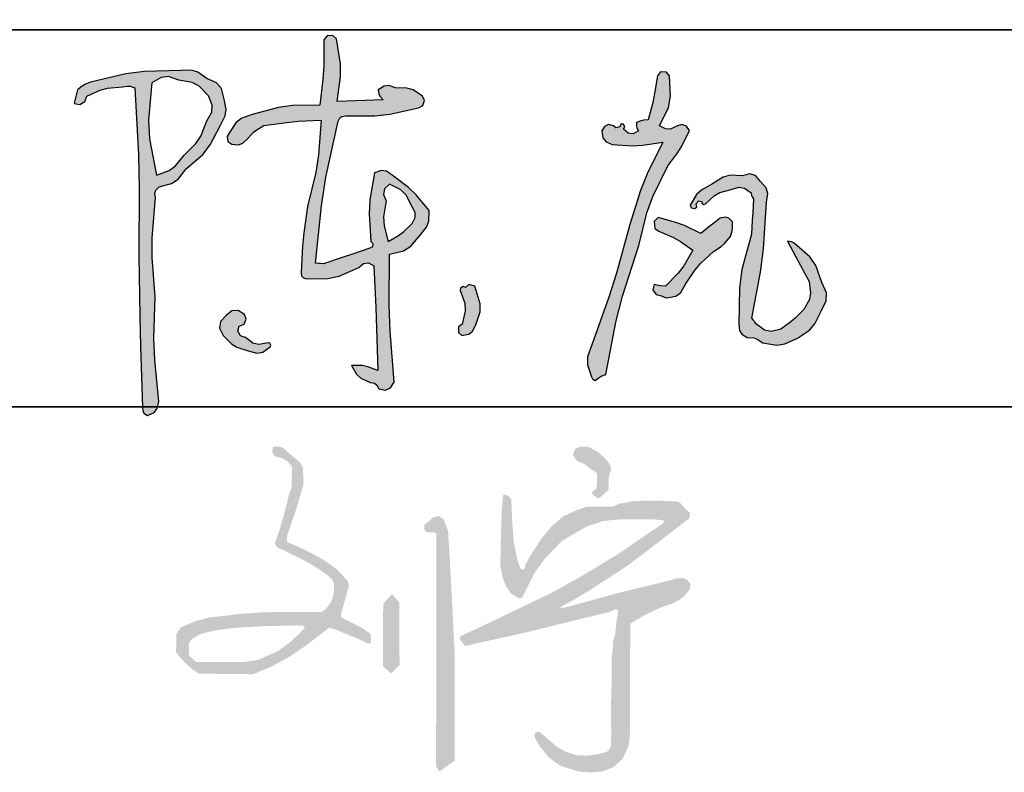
# Model space of a CAD drawing. Header units: millimetres. Extents: x 708158 to 1984082, y -168213 to -53.
# Tile 52 of 220: x 829608 to 831958, y -89222 to -87426. Entities that reach past the tile are written whole.
import ezdxf

# ---------------------------------------------------------------- set-up
doc = ezdxf.new("R2010")
doc.units = ezdxf.units.MM
doc.header["$LTSCALE"] = 1000
doc.layers.get('0').update_dxf_attribs({"color": 8})
doc.layers.add('A-ANNO-TEXT', color=7, linetype='Continuous')
doc.layers.add('COLU_DE', color=7, linetype='Continuous')
doc.layers.add('图框', color=4, linetype='Continuous', lineweight=35)

# ---------------------------------------------------------------- blocks, each defined once
blk = doc.blocks.new('陈岚')
h = blk.add_hatch(color=256)
h.paths.add_polyline_path([(-3.976, 1.115), (-3.926, 1.233), (-3.919, 1.31), (-3.948, 1.435), (-3.991, 1.559), (-4.054, 1.625), (-4.177, 1.671), (-4.289, 1.741), (-4.366, 1.759), (-4.497, 1.747), (-4.936, 1.709), (-5.158, 1.666), (-5.58, 1.539), (-5.645, 1.504), (-5.677, 1.483), (-5.733, 1.435), (-5.745, 1.368), (-5.75, 1.335), (-5.761, 1.268), (-5.692, 1.257), (-5.632, 1.297), (-5.615, 1.365), (-5.457, 1.448), (-5.368, 1.477), (-5.191, 1.504), (-5.132, 1.517), (-5.098, 1.517), (-5.039, 1.504), (-4.944, 0.696), (-4.909, 0.289), (-4.865, -0.524), (-4.806, -1.258), (-4.774, -1.625), (-4.705, -2.358), (-4.696, -2.405), (-4.677, -2.431), (-4.636, -2.455), (-4.56, -2.411), (-4.525, -2.361), (-4.511, -2.274), (-4.592, -1.773), (-4.617, -1.518), (-4.636, -1.01), (-4.7, -0.536), (-4.714, -0.294), (-4.705, 0.185), (-4.718, 0.24), (-4.708, 0.281), (-4.67, 0.324), (-4.522, 0.374), (-4.447, 0.431), (-4.358, 0.56), (-4.165, 0.748), (-4.083, 0.868)])
h.paths.add_polyline_path([(-4.848, 1.127), (-4.837, 1.574), (-4.728, 1.649), (-4.639, 1.664), (-4.511, 1.629), (-4.35, 1.61), (-4.263, 1.571), (-4.143, 1.463), (-4.09, 1.352), (-4.09, 1.267), (-4.143, 1.157), (-4.205, 0.968), (-4.259, 0.874), (-4.393, 0.726), (-4.486, 0.589), (-4.56, 0.528), (-4.712, 0.462), (-4.822, 0.896)], flags=16)
h.paths.add_polyline_path([(-2.535, 1.294), (-2.511, 1.314), (-2.469, 1.324), (-2.114, 1.348), (-1.935, 1.379), (-1.593, 1.477), (-1.541, 1.508), (-1.524, 1.569), (-1.552, 1.622), (-1.671, 1.689), (-1.749, 1.707), (-1.885, 1.699), (-1.966, 1.724), (-2.025, 1.714), (-2.093, 1.664), (-2.081, 1.611), (-2.065, 1.583), (-2.024, 1.546), (-2.246, 1.523), (-2.357, 1.512), (-2.58, 1.49), (-2.557, 1.793), (-2.569, 1.951), (-2.635, 2.248), (-2.684, 2.285), (-2.751, 2.276), (-2.788, 2.227), (-2.769, 1.911), (-2.769, 1.751), (-2.788, 1.435), (-3.119, 1.408), (-3.286, 1.373), (-3.601, 1.268), (-3.728, 1.211), (-3.79, 1.154), (-3.858, 1.032), (-3.885, 0.982), (-3.871, 0.924), (-3.823, 0.893), (-3.741, 0.891), (-3.689, 0.914), (-3.635, 0.976), (-3.571, 1.054), (-3.532, 1.088), (-3.448, 1.143), (-3.175, 1.2), (-3.037, 1.223), (-2.76, 1.254), (-2.766, 0.83), (-2.786, 0.617), (-2.858, 0.199), (-2.884, -0.123), (-2.889, -0.285), (-2.885, -0.607), (-2.879, -0.646), (-2.855, -0.67), (-2.816, -0.677), (-2.557, -0.658), (-2.422, -0.62), (-2.191, -0.503), (-2.139, -0.451), (-2.078, -0.439), (-2.01, -0.468), (-1.956, -0.974), (-1.931, -1.226), (-1.885, -1.732), (-2.008, -1.695), (-2.076, -1.686), (-2.205, -1.691), (-2.138, -1.794), (-2.082, -1.84), (-1.968, -1.885), (-1.916, -1.891), (-1.885, -1.91), (-1.857, -1.955), (-1.777, -1.964), (-1.717, -1.934), (-1.677, -1.864), (-1.764, -1.248), (-1.795, -0.937), (-1.83, -0.315), (-1.664, -0.264), (-1.58, -0.204), (-1.475, -0.065), (-1.402, 0.039), (-1.38, 0.113), (-1.385, 0.24), (-1.554, 0.423), (-1.651, 0.505), (-1.857, 0.643), (-1.932, 0.686), (-1.993, 0.69), (-2.073, 0.657), (-2.11, 0.326), (-2.108, 0.154), (-2.066, -0.177), (-2.041, -0.199), (-2.044, -0.242), (-2.073, -0.26), (-2.292, -0.349), (-2.402, -0.393), (-2.621, -0.482), (-2.66, -0.482), (-2.68, -0.482), (-2.719, -0.482), (-2.692, 0.215), (-2.659, 0.565), (-2.552, 1.254)])
h.paths.add_polyline_path([(-1.941, 0.469), (-1.885, 0.532), (-1.743, 0.469), (-1.674, 0.408), (-1.593, 0.275), (-1.552, 0.205), (-1.548, 0.148), (-1.579, 0.073), (-1.677, -0.035), (-1.735, -0.084), (-1.857, -0.163), (-1.919, 0.023), (-1.932, 0.129), (-1.913, 0.324), (-1.95, 0.399)], flags=16)
h.paths.add_polyline_path([(-3.594, -1.302), (-3.537, -1.275), (-3.514, -1.213), (-3.538, -1.156), (-3.618, -1.115), (-3.694, -1.124), (-3.761, -1.184), (-3.823, -1.259), (-3.83, -1.342), (-3.781, -1.427), (-3.674, -1.52), (-3.606, -1.557), (-3.469, -1.594), (-3.363, -1.615), (-3.29, -1.598), (-3.205, -1.531), (-3.196, -1.51), (-3.21, -1.486), (-3.233, -1.482), (-3.342, -1.511), (-3.418, -1.498), (-3.51, -1.434), (-3.571, -1.418), (-3.606, -1.363)], flags=17)
h.paths.add_polyline_path([(-0.696, -0.847), (-0.753, -0.691), (-0.773, -0.641), (-0.846, -0.625), (-0.885, -0.663), (-0.913, -0.652), (-0.946, -0.674), (-0.947, -0.704), (-0.883, -0.854), (-0.872, -0.947), (-0.899, -1.107), (-0.941, -1.144), (-0.937, -1.214), (-0.892, -1.246), (-0.81, -1.223), (-0.766, -1.185), (-0.732, -1.107), (-0.691, -0.946)])
h.paths.add_polyline_path([(1.706, 1.407), (1.664, 1.458), (1.608, 1.473), (1.546, 1.449), (1.473, 1.41), (1.414, 1.408), (1.338, 1.442), (1.432, 1.67), (1.451, 1.808), (1.421, 2.053), (1.383, 2.097), (1.309, 2.094), (1.275, 2.046), (1.254, 1.828), (1.239, 1.72), (1.199, 1.504), (1.141, 1.498), (1.112, 1.489), (1.06, 1.463), (1.06, 1.422), (1.067, 1.4), (1.088, 1.365), (1.028, 1.325), (0.964, 1.328), (0.907, 1.372), (0.92, 1.398), (0.901, 1.433), (0.872, 1.435), (0.859, 1.4), (0.813, 1.386), (0.782, 1.407), (0.721, 1.417), (0.672, 1.393), (0.643, 1.338), (0.663, 1.255), (0.704, 1.209), (0.782, 1.178), (1.028, 1.18), (1.153, 1.194), (1.393, 1.247), (1.226, 0.851), (1.158, 0.644), (1.053, 0.226), (0.931, -0.374), (0.858, -0.672), (0.685, -1.26), (0.643, -1.41), (0.648, -1.504), (0.706, -1.649), (0.722, -1.669), (0.732, -1.678), (0.754, -1.691), (0.799, -1.65), (0.825, -1.633), (0.879, -1.607), (0.96, -0.968), (1.021, -0.649), (1.178, -0.024), (1.253, 0.381), (1.313, 0.582), (1.47, 0.963), (1.58, 1.131), (1.628, 1.222)])
h.paths.add_polyline_path([(2.216, 0.069), (2.283, 0.157), (2.298, 0.228), (2.301, 0.265), (2.296, 0.337), (2.247, 0.376), (2.205, 0.386), (2.144, 0.372), (2.055, 0.292), (2.01, 0.251), (1.921, 0.171), (1.717, 0.254), (1.61, 0.286), (1.393, 0.33), (1.348, 0.281), (1.362, 0.196), (1.421, 0.164), (1.595, 0.099), (1.679, 0.058), (1.838, -0.038), (1.738, -0.234), (1.675, -0.328), (1.532, -0.496), (1.477, -0.494), (1.449, -0.491), (1.393, -0.482), (1.384, -0.547), (1.426, -0.604), (1.491, -0.614), (1.516, -0.623), (1.528, -0.627), (1.553, -0.635), (1.664, -0.607), (1.725, -0.557), (1.775, -0.454), (1.88, -0.274), (1.944, -0.188), (2.088, -0.038), (2.176, 0.029)])
h.paths.add_polyline_path([(2.602, 0.844), (2.54, 0.912), (2.466, 0.93), (2.38, 0.9), (2.23, 0.897), (2.147, 0.869), (2.026, 0.782), (1.898, 0.701), (1.84, 0.638), (1.769, 0.504), (1.783, 0.474), (1.828, 0.466), (1.852, 0.49), (1.841, 0.524), (1.872, 0.563), (1.907, 0.56), (1.911, 0.538), (1.935, 0.523), (1.956, 0.532), (2.054, 0.636), (2.12, 0.679), (2.255, 0.726), (2.346, 0.761), (2.416, 0.753), (2.498, 0.699), (2.505, 0.668), (2.513, 0.653), (2.533, 0.629), (2.533, 0.457), (2.533, 0.371), (2.533, 0.199), (2.446, -0.233), (2.429, -0.459), (2.449, -0.899), (2.463, -0.973), (2.494, -1.015), (2.56, -1.052), (2.641, -1.054), (2.685, -1.066), (2.755, -1.107), (2.924, -1.123), (3.021, -1.103), (3.172, -1.024), (3.309, -0.916), (3.368, -0.838), (3.436, -0.677), (3.488, -0.548), (3.485, -0.453), (3.422, -0.329), (3.336, -0.129), (3.261, -0.032), (3.088, 0.101), (3.049, 0.128), (3.024, 0.137), (2.977, 0.143), (3.094, -0.046), (3.153, -0.14), (3.269, -0.329), (3.295, -0.464), (3.285, -0.546), (3.227, -0.67), (3.13, -0.78), (3.076, -0.832), (2.963, -0.927), (2.848, -0.963), (2.765, -0.951), (2.665, -0.885), (2.639, -0.858), (2.627, -0.844), (2.602, -0.816), (2.672, -0.252), (2.69, 0.033), (2.692, 0.601), (2.702, 0.705), (2.677, 0.772)])
for p, q in [((-2.751, 2.276), (-2.788, 2.227)), ((-2.684, 2.285), (-2.751, 2.276)), ((-2.635, 2.248), (-2.684, 2.285)), ((-2.788, 2.227), (-2.769, 1.911)), ((-2.569, 1.951), (-2.635, 2.248)), ((1.275, 2.046), (1.254, 1.828)), ((1.309, 2.094), (1.275, 2.046)), ((1.383, 2.097), (1.309, 2.094)), ((1.421, 2.053), (1.383, 2.097)), ((1.451, 1.808), (1.421, 2.053)), ((-2.769, 1.911), (-2.769, 1.751)), ((-2.557, 1.793), (-2.569, 1.951)), ((-2.58, 1.49), (-2.557, 1.793)), ((1.254, 1.828), (1.239, 1.72)), ((1.432, 1.67), (1.451, 1.808)), ((-4.936, 1.709), (-5.158, 1.666)), ((-4.497, 1.747), (-4.936, 1.709)), ((-4.366, 1.759), (-4.497, 1.747)), ((-4.289, 1.741), (-4.366, 1.759)), ((-4.177, 1.671), (-4.289, 1.741)), ((-2.769, 1.751), (-2.788, 1.435)), ((-2.025, 1.714), (-2.093, 1.664)), ((-1.966, 1.724), (-2.025, 1.714)), ((-1.885, 1.699), (-1.966, 1.724)), ((-1.749, 1.707), (-1.885, 1.699)), ((-1.671, 1.689), (-1.749, 1.707)), ((-1.552, 1.622), (-1.671, 1.689)), ((1.239, 1.72), (1.199, 1.504)), ((-5.158, 1.666), (-5.58, 1.539)), ((-4.837, 1.574), (-4.848, 1.127)), ((-4.728, 1.649), (-4.837, 1.574)), ((-4.639, 1.664), (-4.728, 1.649)), ((-4.511, 1.629), (-4.639, 1.664)), ((-4.35, 1.61), (-4.511, 1.629)), ((-4.263, 1.571), (-4.35, 1.61)), ((-4.143, 1.463), (-4.263, 1.571)), ((-4.054, 1.625), (-4.177, 1.671)), ((-3.991, 1.559), (-4.054, 1.625)), ((-3.948, 1.435), (-3.991, 1.559)), ((-2.093, 1.664), (-2.081, 1.611)), ((-2.081, 1.611), (-2.065, 1.583)), ((-2.065, 1.583), (-2.024, 1.546)), ((-1.524, 1.569), (-1.552, 1.622)), ((-1.541, 1.508), (-1.524, 1.569)), ((1.338, 1.442), (1.432, 1.67)), ((-5.733, 1.435), (-5.745, 1.368)), ((-5.677, 1.483), (-5.733, 1.435)), ((-5.645, 1.504), (-5.677, 1.483)), ((-5.58, 1.539), (-5.645, 1.504)), ((-5.615, 1.365), (-5.457, 1.448)), ((-5.457, 1.448), (-5.368, 1.477)), ((-5.368, 1.477), (-5.191, 1.504)), ((-5.191, 1.504), (-5.132, 1.517)), ((-5.132, 1.517), (-5.098, 1.517)), ((-5.098, 1.517), (-5.039, 1.504)), ((-5.039, 1.504), (-4.944, 0.696)), ((-4.09, 1.352), (-4.143, 1.463)), ((-3.919, 1.31), (-3.948, 1.435)), ((-2.788, 1.435), (-3.119, 1.408)), ((-2.357, 1.512), (-2.58, 1.49)), ((-2.246, 1.523), (-2.357, 1.512)), ((-2.024, 1.546), (-2.246, 1.523)), ((-1.935, 1.379), (-1.593, 1.477)), ((-1.593, 1.477), (-1.541, 1.508)), ((0.872, 1.435), (0.859, 1.4)), ((0.901, 1.433), (0.872, 1.435)), ((1.112, 1.489), (1.06, 1.463)), ((1.06, 1.463), (1.06, 1.422)), ((1.141, 1.498), (1.112, 1.489)), ((1.199, 1.504), (1.141, 1.498)), ((1.414, 1.408), (1.338, 1.442)), ((1.546, 1.449), (1.473, 1.41)), ((1.608, 1.473), (1.546, 1.449)), ((1.664, 1.458), (1.608, 1.473)), ((1.706, 1.407), (1.664, 1.458)), ((-5.75, 1.335), (-5.761, 1.268)), ((-5.745, 1.368), (-5.75, 1.335)), ((-5.632, 1.297), (-5.615, 1.365)), ((-4.09, 1.267), (-4.09, 1.352)), ((-3.286, 1.373), (-3.601, 1.268)), ((-3.119, 1.408), (-3.286, 1.373)), ((-2.535, 1.294), (-2.511, 1.314)), ((-2.511, 1.314), (-2.469, 1.324)), ((-2.469, 1.324), (-2.114, 1.348)), ((-2.114, 1.348), (-1.935, 1.379)), ((0.672, 1.393), (0.643, 1.338)), ((0.643, 1.338), (0.663, 1.255)), ((0.721, 1.417), (0.672, 1.393)), ((0.782, 1.407), (0.721, 1.417)), ((0.813, 1.386), (0.782, 1.407)), ((0.859, 1.4), (0.813, 1.386)), ((0.92, 1.398), (0.901, 1.433)), ((0.907, 1.372), (0.92, 1.398)), ((0.964, 1.328), (0.907, 1.372)), ((1.028, 1.325), (0.964, 1.328)), ((1.088, 1.365), (1.028, 1.325)), ((1.06, 1.422), (1.067, 1.4)), ((1.067, 1.4), (1.088, 1.365)), ((1.473, 1.41), (1.414, 1.408)), ((1.628, 1.222), (1.706, 1.407)), ((-5.761, 1.268), (-5.692, 1.257)), ((-5.692, 1.257), (-5.632, 1.297)), ((-4.143, 1.157), (-4.09, 1.267)), ((-3.976, 1.115), (-3.926, 1.233)), ((-3.926, 1.233), (-3.919, 1.31)), ((-3.728, 1.211), (-3.79, 1.154)), ((-3.601, 1.268), (-3.728, 1.211)), ((-3.448, 1.143), (-3.175, 1.2)), ((-3.175, 1.2), (-3.037, 1.223)), ((-3.037, 1.223), (-2.76, 1.254)), ((-2.76, 1.254), (-2.766, 0.83)), ((-2.659, 0.565), (-2.552, 1.254)), ((-2.552, 1.254), (-2.535, 1.294)), ((0.663, 1.255), (0.704, 1.209)), ((0.704, 1.209), (0.782, 1.178)), ((1.028, 1.18), (1.153, 1.194)), ((1.153, 1.194), (1.393, 1.247)), ((1.393, 1.247), (1.226, 0.851)), ((1.58, 1.131), (1.628, 1.222)), ((-4.848, 1.127), (-4.822, 0.896)), ((-4.205, 0.968), (-4.143, 1.157)), ((-4.083, 0.868), (-3.976, 1.115)), ((-3.79, 1.154), (-3.858, 1.032)), ((-3.571, 1.054), (-3.532, 1.088)), ((-3.532, 1.088), (-3.448, 1.143)), ((0.782, 1.178), (1.028, 1.18)), ((1.47, 0.963), (1.58, 1.131)), ((-4.259, 0.874), (-4.205, 0.968)), ((-3.858, 1.032), (-3.885, 0.982)), ((-3.885, 0.982), (-3.871, 0.924)), ((-3.689, 0.914), (-3.635, 0.976)), ((-3.635, 0.976), (-3.571, 1.054)), ((1.313, 0.582), (1.47, 0.963)), ((-4.822, 0.896), (-4.712, 0.462)), ((-4.393, 0.726), (-4.259, 0.874)), ((-4.165, 0.748), (-4.083, 0.868)), ((-3.871, 0.924), (-3.823, 0.893)), ((-3.823, 0.893), (-3.741, 0.891)), ((-3.741, 0.891), (-3.689, 0.914)), ((1.226, 0.851), (1.158, 0.644)), ((2.147, 0.869), (2.026, 0.782)), ((2.23, 0.897), (2.147, 0.869)), ((2.38, 0.9), (2.23, 0.897)), ((2.466, 0.93), (2.38, 0.9)), ((2.54, 0.912), (2.466, 0.93)), ((2.602, 0.844), (2.54, 0.912)), ((2.677, 0.772), (2.602, 0.844)), ((-4.486, 0.589), (-4.393, 0.726)), ((-4.358, 0.56), (-4.165, 0.748)), ((-2.766, 0.83), (-2.786, 0.617)), ((2.026, 0.782), (1.898, 0.701)), ((2.12, 0.679), (2.255, 0.726)), ((2.255, 0.726), (2.346, 0.761)), ((2.346, 0.761), (2.416, 0.753)), ((2.416, 0.753), (2.498, 0.699)), ((2.702, 0.705), (2.677, 0.772)), ((-4.944, 0.696), (-4.909, 0.289)), ((-2.786, 0.617), (-2.858, 0.199)), ((-2.073, 0.657), (-2.11, 0.326)), ((-1.993, 0.69), (-2.073, 0.657)), ((-1.932, 0.686), (-1.993, 0.69)), ((-1.857, 0.643), (-1.932, 0.686)), ((-1.651, 0.505), (-1.857, 0.643)), ((1.158, 0.644), (1.053, 0.226)), ((1.84, 0.638), (1.769, 0.504)), ((1.898, 0.701), (1.84, 0.638)), ((1.956, 0.532), (2.054, 0.636)), ((2.054, 0.636), (2.12, 0.679)), ((2.498, 0.699), (2.505, 0.668)), ((2.505, 0.668), (2.513, 0.653)), ((2.513, 0.653), (2.533, 0.629)), ((2.533, 0.629), (2.533, 0.457)), ((2.69, 0.033), (2.692, 0.601)), ((2.692, 0.601), (2.702, 0.705)), ((-4.712, 0.462), (-4.56, 0.528)), ((-4.56, 0.528), (-4.486, 0.589)), ((-4.447, 0.431), (-4.358, 0.56)), ((-2.692, 0.215), (-2.659, 0.565)), ((-1.885, 0.532), (-1.941, 0.469)), ((-1.743, 0.469), (-1.885, 0.532)), ((-1.554, 0.423), (-1.651, 0.505)), ((1.253, 0.381), (1.313, 0.582)), ((1.769, 0.504), (1.783, 0.474)), ((1.828, 0.466), (1.852, 0.49)), ((1.841, 0.524), (1.872, 0.563)), ((1.852, 0.49), (1.841, 0.524)), ((1.872, 0.563), (1.907, 0.56)), ((1.907, 0.56), (1.911, 0.538)), ((1.911, 0.538), (1.935, 0.523)), ((1.935, 0.523), (1.956, 0.532)), ((-4.67, 0.324), (-4.522, 0.374)), ((-4.522, 0.374), (-4.447, 0.431)), ((-1.941, 0.469), (-1.95, 0.399)), ((-1.95, 0.399), (-1.913, 0.324)), ((-1.674, 0.408), (-1.743, 0.469)), ((-1.593, 0.275), (-1.674, 0.408)), ((-1.385, 0.24), (-1.554, 0.423)), ((1.178, -0.024), (1.253, 0.381)), ((1.783, 0.474), (1.828, 0.466)), ((2.144, 0.372), (2.055, 0.292)), ((2.205, 0.386), (2.144, 0.372)), ((2.247, 0.376), (2.205, 0.386)), ((2.296, 0.337), (2.247, 0.376)), ((2.533, 0.457), (2.533, 0.371)), ((2.533, 0.371), (2.533, 0.199)), ((-4.909, 0.289), (-4.865, -0.524)), ((-4.718, 0.24), (-4.708, 0.281)), ((-4.705, 0.185), (-4.718, 0.24)), ((-4.708, 0.281), (-4.67, 0.324)), ((-2.11, 0.326), (-2.108, 0.154)), ((-1.913, 0.324), (-1.932, 0.129)), ((-1.552, 0.205), (-1.593, 0.275)), ((-1.38, 0.113), (-1.385, 0.24)), ((1.393, 0.33), (1.348, 0.281)), ((1.348, 0.281), (1.362, 0.196)), ((1.61, 0.286), (1.393, 0.33)), ((1.717, 0.254), (1.61, 0.286)), ((1.921, 0.171), (1.717, 0.254)), ((2.01, 0.251), (1.921, 0.171)), ((2.055, 0.292), (2.01, 0.251)), ((2.301, 0.265), (2.296, 0.337)), ((2.298, 0.228), (2.301, 0.265)), ((-4.714, -0.294), (-4.705, 0.185)), ((-2.858, 0.199), (-2.884, -0.123)), ((-2.719, -0.482), (-2.692, 0.215)), ((-2.108, 0.154), (-2.066, -0.177)), ((-1.932, 0.129), (-1.919, 0.023)), ((-1.579, 0.073), (-1.548, 0.148)), ((-1.548, 0.148), (-1.552, 0.205)), ((1.053, 0.226), (0.931, -0.374)), ((1.362, 0.196), (1.421, 0.164)), ((1.421, 0.164), (1.595, 0.099)), ((2.216, 0.069), (2.283, 0.157)), ((2.283, 0.157), (2.298, 0.228)), ((2.533, 0.199), (2.446, -0.233)), ((3.024, 0.137), (2.977, 0.143)), ((2.977, 0.143), (3.094, -0.046)), ((3.049, 0.128), (3.024, 0.137)), ((3.088, 0.101), (3.049, 0.128)), ((-1.919, 0.023), (-1.857, -0.163)), ((-1.677, -0.035), (-1.579, 0.073)), ((-1.475, -0.065), (-1.402, 0.039)), ((-1.402, 0.039), (-1.38, 0.113)), ((1.595, 0.099), (1.679, 0.058)), ((1.679, 0.058), (1.838, -0.038)), ((2.088, -0.038), (2.176, 0.029)), ((2.176, 0.029), (2.216, 0.069)), ((2.672, -0.252), (2.69, 0.033)), ((3.261, -0.032), (3.088, 0.101)), ((-1.857, -0.163), (-1.735, -0.084)), ((-1.735, -0.084), (-1.677, -0.035)), ((-1.58, -0.204), (-1.475, -0.065)), ((1.021, -0.649), (1.178, -0.024)), ((1.838, -0.038), (1.738, -0.234)), ((1.944, -0.188), (2.088, -0.038)), ((3.094, -0.046), (3.153, -0.14)), ((3.336, -0.129), (3.261, -0.032)), ((-2.884, -0.123), (-2.889, -0.285)), ((-2.066, -0.177), (-2.041, -0.199)), ((-2.041, -0.199), (-2.044, -0.242)), ((-1.664, -0.264), (-1.58, -0.204)), ((1.738, -0.234), (1.675, -0.328)), ((1.88, -0.274), (1.944, -0.188)), ((2.446, -0.233), (2.429, -0.459)), ((3.153, -0.14), (3.269, -0.329)), ((3.422, -0.329), (3.336, -0.129)), ((-4.7, -0.536), (-4.714, -0.294)), ((-2.889, -0.285), (-2.885, -0.607)), ((-2.292, -0.349), (-2.402, -0.393)), ((-2.073, -0.26), (-2.292, -0.349)), ((-2.044, -0.242), (-2.073, -0.26)), ((-1.83, -0.315), (-1.664, -0.264)), ((-1.795, -0.937), (-1.83, -0.315)), ((1.675, -0.328), (1.532, -0.496)), ((1.775, -0.454), (1.88, -0.274)), ((2.602, -0.816), (2.672, -0.252)), ((3.269, -0.329), (3.295, -0.464)), ((3.485, -0.453), (3.422, -0.329)), ((-2.402, -0.393), (-2.621, -0.482)), ((-2.191, -0.503), (-2.139, -0.451)), ((-2.139, -0.451), (-2.078, -0.439)), ((-2.078, -0.439), (-2.01, -0.468)), ((-2.01, -0.468), (-1.956, -0.974)), ((0.931, -0.374), (0.858, -0.672)), ((1.725, -0.557), (1.775, -0.454)), ((2.429, -0.459), (2.449, -0.899)), ((3.295, -0.464), (3.285, -0.546)), ((3.488, -0.548), (3.485, -0.453)), ((-4.865, -0.524), (-4.806, -1.258)), ((-4.636, -1.01), (-4.7, -0.536)), ((-2.68, -0.482), (-2.719, -0.482)), ((-2.66, -0.482), (-2.68, -0.482)), ((-2.621, -0.482), (-2.66, -0.482)), ((-2.422, -0.62), (-2.191, -0.503)), ((1.393, -0.482), (1.384, -0.547)), ((1.384, -0.547), (1.426, -0.604)), ((1.449, -0.491), (1.393, -0.482)), ((1.477, -0.494), (1.449, -0.491)), ((1.532, -0.496), (1.477, -0.494)), ((1.664, -0.607), (1.725, -0.557)), ((3.285, -0.546), (3.227, -0.67)), ((3.436, -0.677), (3.488, -0.548)), ((-2.885, -0.607), (-2.879, -0.646)), ((-2.879, -0.646), (-2.855, -0.67)), ((-2.855, -0.67), (-2.816, -0.677)), ((-2.816, -0.677), (-2.557, -0.658)), ((-2.557, -0.658), (-2.422, -0.62)), ((-0.946, -0.674), (-0.947, -0.704)), ((-0.947, -0.704), (-0.883, -0.854)), ((-0.913, -0.652), (-0.946, -0.674)), ((-0.885, -0.663), (-0.913, -0.652)), ((-0.846, -0.625), (-0.885, -0.663)), ((-0.773, -0.641), (-0.846, -0.625)), ((-0.753, -0.691), (-0.773, -0.641)), ((-0.696, -0.847), (-0.753, -0.691)), ((0.858, -0.672), (0.685, -1.26)), ((0.96, -0.968), (1.021, -0.649)), ((1.426, -0.604), (1.491, -0.614)), ((1.491, -0.614), (1.516, -0.623)), ((1.516, -0.623), (1.528, -0.627)), ((1.528, -0.627), (1.553, -0.635)), ((1.553, -0.635), (1.664, -0.607)), ((3.227, -0.67), (3.13, -0.78)), ((3.368, -0.838), (3.436, -0.677)), ((2.627, -0.844), (2.602, -0.816)), ((3.076, -0.832), (2.963, -0.927)), ((3.13, -0.78), (3.076, -0.832)), ((-1.764, -1.248), (-1.795, -0.937)), ((-0.872, -0.947), (-0.899, -1.107)), ((-0.883, -0.854), (-0.872, -0.947)), ((-0.732, -1.107), (-0.691, -0.946)), ((-0.691, -0.946), (-0.696, -0.847)), ((2.449, -0.899), (2.463, -0.973)), ((2.639, -0.858), (2.627, -0.844)), ((2.665, -0.885), (2.639, -0.858)), ((2.765, -0.951), (2.665, -0.885)), ((2.848, -0.963), (2.765, -0.951)), ((2.963, -0.927), (2.848, -0.963)), ((3.172, -1.024), (3.309, -0.916)), ((3.309, -0.916), (3.368, -0.838)), ((-4.617, -1.518), (-4.636, -1.01)), ((-1.956, -0.974), (-1.931, -1.226)), ((0.879, -1.607), (0.96, -0.968)), ((2.463, -0.973), (2.494, -1.015)), ((2.494, -1.015), (2.56, -1.052)), ((2.56, -1.052), (2.641, -1.054)), ((2.641, -1.054), (2.685, -1.066)), ((2.685, -1.066), (2.755, -1.107)), ((3.021, -1.103), (3.172, -1.024)), ((-3.761, -1.184), (-3.823, -1.259)), ((-3.694, -1.124), (-3.761, -1.184)), ((-3.618, -1.115), (-3.694, -1.124)), ((-3.538, -1.156), (-3.618, -1.115)), ((-3.514, -1.213), (-3.538, -1.156)), ((-0.899, -1.107), (-0.941, -1.144)), ((-0.941, -1.144), (-0.937, -1.214)), ((-0.81, -1.223), (-0.766, -1.185)), ((-0.766, -1.185), (-0.732, -1.107)), ((2.755, -1.107), (2.924, -1.123)), ((2.924, -1.123), (3.021, -1.103)), ((-4.806, -1.258), (-4.774, -1.625)), ((-3.823, -1.259), (-3.83, -1.342)), ((-3.606, -1.363), (-3.594, -1.302)), ((-3.594, -1.302), (-3.537, -1.275)), ((-3.537, -1.275), (-3.514, -1.213)), ((-1.931, -1.226), (-1.885, -1.732)), ((-1.677, -1.864), (-1.764, -1.248)), ((-0.937, -1.214), (-0.892, -1.246)), ((-0.892, -1.246), (-0.81, -1.223)), ((0.685, -1.26), (0.643, -1.41)), ((-3.83, -1.342), (-3.781, -1.427)), ((-3.781, -1.427), (-3.674, -1.52)), ((-3.571, -1.418), (-3.606, -1.363)), ((-3.51, -1.434), (-3.571, -1.418)), ((0.643, -1.41), (0.648, -1.504)), ((-4.592, -1.773), (-4.617, -1.518)), ((-3.674, -1.52), (-3.606, -1.557)), ((-3.418, -1.498), (-3.51, -1.434)), ((-3.342, -1.511), (-3.418, -1.498)), ((-3.233, -1.482), (-3.342, -1.511)), ((-3.29, -1.598), (-3.205, -1.531)), ((-3.21, -1.486), (-3.233, -1.482)), ((-3.196, -1.51), (-3.21, -1.486)), ((-3.205, -1.531), (-3.196, -1.51)), ((0.648, -1.504), (0.706, -1.649)), ((-4.774, -1.625), (-4.705, -2.358)), ((-3.606, -1.557), (-3.469, -1.594)), ((-3.469, -1.594), (-3.363, -1.615)), ((-3.363, -1.615), (-3.29, -1.598)), ((0.706, -1.649), (0.722, -1.669)), ((0.722, -1.669), (0.732, -1.678)), ((0.754, -1.691), (0.799, -1.65)), ((0.799, -1.65), (0.825, -1.633)), ((0.825, -1.633), (0.879, -1.607)), ((-4.511, -2.274), (-4.592, -1.773)), ((-2.076, -1.686), (-2.205, -1.691)), ((-2.205, -1.691), (-2.138, -1.794)), ((-2.008, -1.695), (-2.076, -1.686)), ((-1.885, -1.732), (-2.008, -1.695)), ((0.732, -1.678), (0.754, -1.691)), ((-2.138, -1.794), (-2.082, -1.84)), ((-2.082, -1.84), (-1.968, -1.885)), ((-1.968, -1.885), (-1.916, -1.891)), ((-1.916, -1.891), (-1.885, -1.91)), ((-1.717, -1.934), (-1.677, -1.864)), ((-1.885, -1.91), (-1.857, -1.955)), ((-1.857, -1.955), (-1.777, -1.964)), ((-1.777, -1.964), (-1.717, -1.934)), ((-4.705, -2.358), (-4.696, -2.405)), ((-4.56, -2.411), (-4.525, -2.361)), ((-4.525, -2.361), (-4.511, -2.274)), ((-4.696, -2.405), (-4.677, -2.431)), ((-4.677, -2.431), (-4.636, -2.455)), ((-4.636, -2.455), (-4.56, -2.411))]:
    blk.add_line(p, q)
blk = doc.blocks.new('A$C998f5811')
at = {"layer": 'COLU_DE'}
h = blk.add_hatch(color=256, dxfattribs=at)
h.paths.add_polyline_path([(-4061.6, 19042.2), (-4040.2, 19105), (-4022.8, 19163.4), (-4023.5, 19204.8), (-4030.5, 19217.2), (-4047.2, 19231.5), (-4067.6, 19248.7), (-4074.6, 19254.6), (-4091.9, 19255.3), (-4095.4, 19253.9), (-4096.3, 19247.6), (-4097.1, 19242), (-4095.1, 19237.6), (-4089.9, 19232.2), (-4084.5, 19230.7), (-4078.1, 19228.9), (-4072, 19227.2), (-4067.6, 19223.5), (-4061, 19221), (-4055.6, 19214.7), (-4050.4, 19208.7), (-4050.1, 19198.8), (-4050.4, 19184.9), (-4050.7, 19171.3), (-4050.9, 19162), (-4051.1, 19156), (-4054.7, 19148.7), (-4056.5, 19142.4), (-4058.9, 19133.8), (-4060.4, 19128.7), (-4061.6, 19119), (-4065.7, 19107.1), (-4069.9, 19089.1), (-4075, 19074.5), (-4078.9, 19057.7), (-4084.5, 19042.3), (-4088.2, 19032.3), (-4090.9, 19024.7), (-4087.7, 19017.2), (-4080.3, 19012.1), (-4066.1, 19006.4), (-4051.3, 18998.3), (-4031.2, 18989.4), (-4009.1, 18977.1), (-3986.5, 18963.6), (-3969.2, 18950.9), (-3960.1, 18944.2), (-3953.2, 18936.6), (-3949.9, 18928.3), (-3949.6, 18920.6), (-3950.8, 18905.3), (-3954.3, 18889.3), (-3961.4, 18877.8), (-3969.6, 18867.1), (-3979.3, 18860.9), (-4049.7, 18860.9), (-4119, 18859.9), (-4175.8, 18856.1), (-4213, 18851.2), (-4248.1, 18847.3), (-4280.4, 18838.6), (-4315.5, 18823.7), (-4325.6, 18808.3), (-4326.6, 18764.5), (-4312.2, 18746.7), (-4294.8, 18729.4), (-4272.2, 18713.5), (-4143.6, 18712.1), (-4099.3, 18729.9), (-4055.5, 18754), (-4016.1, 18780.9), (-3983.8, 18805.9), (-3960.9, 18823.7), (-3940, 18817), (-3930.7, 18812.2), (-3894.6, 18797.7), (-3870, 18786.2), (-3862.3, 18786.2), (-3861.4, 18797.3), (-3862.8, 18808.3), (-3880.2, 18821.3), (-3911, 18836.7), (-3931.4, 18846.9), (-3933.1, 18854.5), (-3913.9, 18923), (-3917.7, 18935.5), (-3943.7, 18963), (-3968.8, 18981.3), (-4002.5, 19000.5), (-4032, 19015.1), (-4062.2, 19027.6)])
h.paths.add_polyline_path([(-4067.4, 18827.7), (-4036.4, 18828.6), (-4020.5, 18827.4), (-4020.1, 18821.1), (-4026.7, 18814.8), (-4051.8, 18790.6), (-4083.3, 18767.3), (-4130.8, 18746.4), (-4161.5, 18741.6), (-4278.5, 18741.3), (-4295.9, 18757.5), (-4296.2, 18785.6), (-4290.1, 18794.7), (-4275.3, 18804.9), (-4259.4, 18810.7), (-4230.5, 18817), (-4196, 18821.8), (-4167.4, 18824), (-4139.2, 18825.4), (-4107.5, 18827.1)], flags=16)
h.paths.add_polyline_path([(-3793.4, 18882.6), (-3811.3, 18903.5), (-3832.2, 18880.4), (-3832.9, 18731.2), (-3813.5, 18714), (-3793.3, 18734.2)])
h.paths.add_polyline_path([(-3667.2, 18872.5), (-3673.4, 18990.2), (-3677.6, 19054.6), (-3688.2, 19082.1), (-3699.9, 19089.6), (-3714.1, 19086), (-3723.5, 19076.9), (-3733.9, 19068.8), (-3733.6, 19055.9), (-3727.4, 19050.4), (-3713.2, 19050.7), (-3705.4, 19048.7), (-3705.9, 18491.7), (-3698, 18480.2), (-3661.6, 18505.7), (-3661.8, 18764.8)])
h.paths.add_polyline_path([(-3289.6, 18861.3), (-3279.3, 18866.8), (-3271.8, 18866.2), (-3271.6, 18857.8), (-3275.2, 18841.2), (-3278.7, 18806.2), (-3283.4, 18793.3), (-3284.3, 18771.2), (-3287.3, 18751.2), (-3286.8, 18700), (-3288.1, 18656.2), (-3288.5, 18607.6), (-3288, 18576.4), (-3288.5, 18543.1), (-3291, 18533.4), (-3299, 18526.6), (-3318.8, 18521.4), (-3344.9, 18517.8), (-3370.4, 18518.6), (-3397.6, 18527.3), (-3419.4, 18539.9), (-3439.4, 18557.4), (-3454.4, 18570.6), (-3458.5, 18574.4), (-3466.2, 18574.7), (-3471.2, 18570.6), (-3470.2, 18561.1), (-3464.7, 18550.9), (-3458.2, 18539.1), (-3446.4, 18525.1), (-3436.4, 18513.3), (-3419.9, 18500.3), (-3407.9, 18493.1), (-3384, 18485.7), (-3363.7, 18479.4), (-3338.1, 18478), (-3308.6, 18480.1), (-3281.6, 18491), (-3260.2, 18511), (-3248, 18538.7), (-3244.4, 18553.1), (-3243.4, 18577.3), (-3242.8, 18648.8), (-3243.3, 18717.5), (-3242.3, 18832.9), (-3208.7, 18853), (-3168.7, 18871.8), (-3139.5, 18881.6), (-3114.6, 18897), (-3100.9, 18914.2), (-3098.4, 18925.9), (-3106.6, 18937), (-3115.5, 18941.6), (-3132.1, 18940.5), (-3148.1, 18936.2), (-3178.7, 18928.5), (-3216.4, 18919.3), (-3252.7, 18910.5), (-3283.8, 18902.7), (-3307.6, 18896.2), (-3364, 18880.4), (-3400.9, 18870.7), (-3410.9, 18870.7), (-3406.3, 18874.1), (-3377.4, 18889.6), (-3337.7, 18913.6), (-3304.3, 18935.3), (-3252.5, 18968.8), (-3186.2, 19018.8), (-3100.9, 19084.8), (-3100.1, 19097.3), (-3109, 19104.9), (-3124.7, 19121.9), (-3130.4, 19124.7), (-3175.2, 19126.3), (-3208.7, 19126.3), (-3234.5, 19125.1), (-3268.4, 19119), (-3285.3, 19111.8), (-3319.2, 19111.8), (-3347.9, 19111.8), (-3372.8, 19102.5), (-3401.8, 19089.3), (-3429, 19066.5), (-3453, 19037.9), (-3476.2, 19002.7), (-3488, 18982.3), (-3493.8, 18971.2), (-3493.8, 18965.5), (-3497.9, 18961.5), (-3505.1, 18964.9), (-3511.9, 18984.1), (-3520.1, 19024.4), (-3523.9, 19070.4), (-3526.8, 19130.3), (-3532.2, 19136.1), (-3540.1, 19140.9), (-3545.9, 19139.3), (-3549.1, 19107.9), (-3550.5, 19066.5), (-3551.9, 19015.6), (-3552.6, 18971.5), (-3547.3, 18942.9), (-3539.3, 18922), (-3526.7, 18904.1), (-3508.2, 18893.3), (-3500.8, 18894.7), (-3486.5, 18923), (-3470.6, 18954.5), (-3447.1, 18987.1), (-3405.8, 19030.2), (-3347.5, 19064.2), (-3307.2, 19077.8), (-3268.7, 19081.7), (-3213.5, 19082.1), (-3184, 19081.4), (-3163.4, 19079.5), (-3161.8, 19076.7), (-3163.6, 19072.6), (-3269.1, 19000.5), (-3354.4, 18948.8), (-3424.9, 18909.2), (-3491.4, 18877.1), (-3548.3, 18849.5), (-3648.9, 18802.1), (-3648.3, 18793.5), (-3636.4, 18779.6), (-3491.9, 18811.8), (-3332.7, 18851)])
h.paths.add_polyline_path([(-3289.6, 19195.9), (-3288.8, 19205.8), (-3291.4, 19213.2), (-3305, 19229.5), (-3320.2, 19242.8), (-3336.4, 19251.5), (-3346.5, 19255.5), (-3361.7, 19255), (-3372.6, 19250.5), (-3376.9, 19243.5), (-3379.5, 19235.6), (-3377.1, 19231.2), (-3368.3, 19219.8), (-3352.8, 19214.1), (-3337.8, 19202.7), (-3326.4, 19195), (-3322.3, 19191.4), (-3322, 19178.7), (-3322.3, 19163.2), (-3323.6, 19155), (-3330.3, 19149.7), (-3334.8, 19145.9), (-3330.6, 19140.1), (-3323.9, 19134), (-3318.3, 19131.6), (-3308.5, 19139.3), (-3297.6, 19148.9), (-3293.8, 19154.2), (-3294.6, 19174.7), (-3292.8, 19188)])
at = {"layer": '图框', "color": 4}
for p, q in [((-7500, 20250), (-1500, 20250)), ((-7500, 19350), (-1500, 19350))]:
    blk.add_line(p, q, dxfattribs=at)
at = {"layer": 'A-ANNO-TEXT', "xscale": 196.8299825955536, "yscale": 196.8299825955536, "zscale": 196.8299825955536, "rotation": 356.403236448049}
blk.add_blockref('陈岚', (-3453.6, 19754.2, 2290.3), dxfattribs=at)

msp = doc.modelspace()

# ---------------------------------------------------------------- block references
msp.add_blockref('A$C998f5811', (834307.6, -107699.9))

doc.saveas('drawing.dxf')
